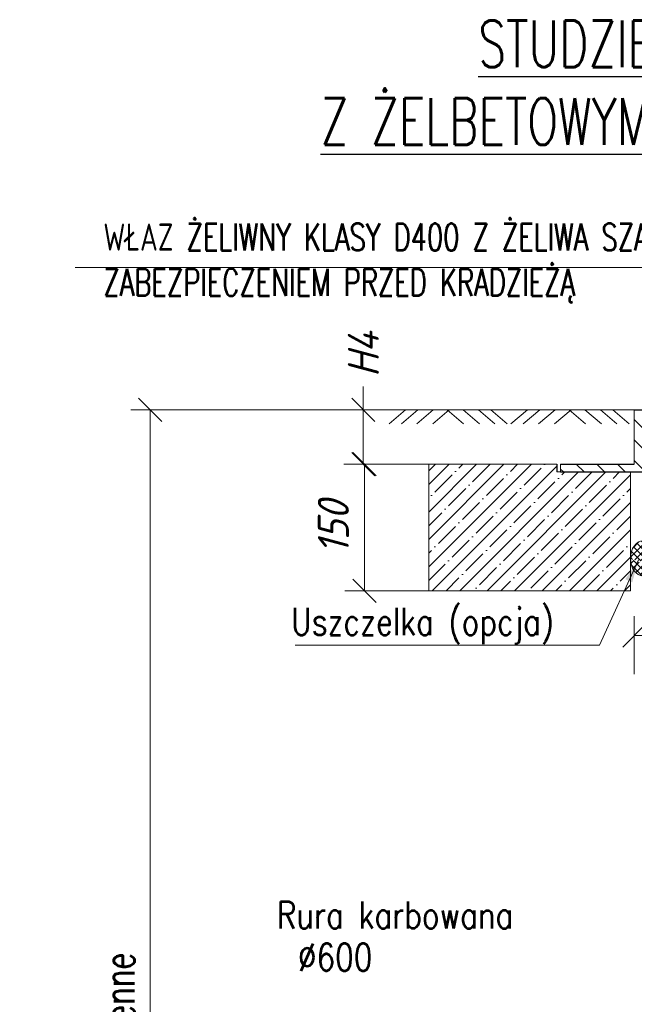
# Model space of a CAD drawing. Header units: millimetres. Extents: x -2676 to 53, y 1826 to 3724.
# Tile 20 of 20: x -1363 to -1283, y 3597 to 3724. Entities that reach past the tile are written whole.
import ezdxf

# ---------------------------------------------------------------- set-up
doc = ezdxf.new("R2010")
doc.units = ezdxf.units.MM
doc.header["$MEASUREMENT"] = 0
doc.linetypes.add('ACAD_ISO04W100', pattern=[30.5, 24, -3, 0.5, -3])
doc.layers.add('ASS', color=7, linetype='Continuous')
doc.layers.add('WYMIAROWA', color=1, linetype='Continuous')
for name, color, linetype, lineweight in [('opis', 7, 'Continuous', 13), ('opisy', 7, 'Continuous', 20), ('wymiary', 7, 'Continuous', 15)]:
    doc.layers.add(name, color=color, linetype=linetype, lineweight=lineweight)
doc.styles.add('GOST', font='ISO', dxfattribs={"oblique": 15})
doc.styles.add('ROMANS', font='romans.shx', dxfattribs={"width": 0.7})
doc.styles.get("Standard").update_dxf_attribs({"font": 'arial.ttf', "width": 0.8})
doc.dimstyles.get("Standard").update_dxf_attribs({"dimtxt": 0.18, "dimasz": 0.18, "dimexe": 0.18, "dimexo": 0.0625, "dimgap": 0.09, "dimtad": 0, "dimtih": 1, "dimtoh": 1, "dimdec": 4, "dimzin": 0, "dimdsep": 46, "dimtxsty": 'Standard', "dimcen": 0.09, "dimadec": 0, "dimazin": 0, "dimtfac": 1, "dimtdec": 4, "dimtofl": 0, "dimtmove": 0, "dimatfit": 3, "dimfxl": 1, "dimtolj": 1, "dimtzin": 0, "dimarcsym": 0})
pattern_1 = [(135, (-332.0509780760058, 501.1921763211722), (-1.325825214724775, -1.325825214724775), [])]

# ---------------------------------------------------------------- blocks, each defined once
blk = doc.blocks.new('_Oblique')
at = {"layer": 'opis', "color": 0, "linetype": 'ACAD_ISO04W100', "lineweight": -2}
blk.add_line((-0.5, -0.5), (0.5, 0.5), dxfattribs=at)
blk = doc.blocks.new('*D39')
at = {"color": 1, "linetype": 'Continuous', "lineweight": -2, "transparency": 16777216}
for p, q in [((41.78502992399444, 227.3239493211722), (14.30301770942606, 227.3239493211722)), ((16.80301770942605, 67.4054363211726), (16.80301770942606, 227.3239493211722)), ((45.30203692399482, 67.4054363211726), (14.30301770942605, 67.4054363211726))]:
    blk.add_line(p, q, dxfattribs=at)
at = {"layer": 'Defpoints', "color": 0, "transparency": 16777216}
for p in [(16.80301770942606, 227.3239493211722), (41.78502992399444, 227.3239493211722), (45.30203692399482, 67.4054363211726)]:
    blk.add_point(p, dxfattribs=at)
at = {"color": 1, "lineweight": -2, "transparency": 16777216, "xscale": 3, "yscale": 3, "zscale": 3}
for p, rotation in [((16.80301770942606, 227.3239493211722), 90), ((16.80301770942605, 67.4054363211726), 270)]:
    blk.add_blockref('_Oblique', p, dxfattribs=dict(at, rotation=rotation))
at = {"color": 1, "transparency": 16777216, "insert": (12.80301770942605, 147.3646928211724), "char_height": 4, "attachment_point": 5, "rotation": 90, "style": 'ROMANS'}
blk.add_mtext('\\A1;H zmienne', dxfattribs=at)
blk = doc.blocks.new('*D40')
at = {"color": 1, "linetype": 'Continuous', "lineweight": -2, "transparency": 16777216}
for p, q in [((44.28502992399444, 227.3239493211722), (44.28502992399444, 230.3239493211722)), ((79.20549692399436, 227.3239493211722), (41.78502992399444, 227.3239493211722)), ((44.28502992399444, 220.3239493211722), (44.28502992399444, 227.3239493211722)), ((52.70549692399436, 220.3239493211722), (41.78502992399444, 220.3239493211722))]:
    blk.add_line(p, q, dxfattribs=at)
at = {"layer": 'Defpoints', "color": 0, "transparency": 16777216}
for p in [(44.28502992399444, 227.3239493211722), (79.20549692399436, 227.3239493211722), (52.70549692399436, 220.3239493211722)]:
    blk.add_point(p, dxfattribs=at)
at = {"color": 1, "lineweight": -2, "transparency": 16777216, "xscale": 3, "yscale": 3, "zscale": 3}
for p, rotation in [((44.28502992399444, 227.3239493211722), 90), ((44.28502992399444, 220.3239493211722), 270)]:
    blk.add_blockref('_Oblique', p, dxfattribs=dict(at, rotation=rotation))
at = {"color": 1, "transparency": 16777216, "insert": (44.28502992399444, 234.473657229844), "char_height": 4, "attachment_point": 5, "rotation": 90, "style": 'GOST'}
blk.add_mtext('\\A1;H4', dxfattribs=at)
blk = doc.blocks.new('*D41')
at = {"color": 1, "linetype": 'Continuous', "lineweight": -2, "transparency": 16777216}
for p, q in [((52.70549692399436, 220.3239493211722), (41.92161522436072, 220.3239493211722)), ((44.42161522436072, 204.023949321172), (44.42161522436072, 220.3239493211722)), ((52.70549692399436, 204.023949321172), (41.92161522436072, 204.023949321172))]:
    blk.add_line(p, q, dxfattribs=at)
at = {"layer": 'Defpoints', "color": 0, "transparency": 16777216}
for p in [(44.42161522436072, 220.3239493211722), (52.70549692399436, 220.3239493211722), (52.70549692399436, 204.023949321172)]:
    blk.add_point(p, dxfattribs=at)
at = {"color": 1, "lineweight": -2, "transparency": 16777216, "xscale": 3, "yscale": 3, "zscale": 3}
for p, rotation in [((44.42161522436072, 220.3239493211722), 90), ((44.42161522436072, 204.023949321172), 270)]:
    blk.add_blockref('_Oblique', p, dxfattribs=dict(at, rotation=rotation))
at = {"color": 1, "transparency": 16777216, "insert": (40.42161522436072, 212.1739493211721), "char_height": 4, "attachment_point": 5, "rotation": 90, "style": 'GOST'}
blk.add_mtext('\\A1;150', dxfattribs=at)
blk = doc.blocks.new('*D48')
at = {"color": 1, "linetype": 'Continuous', "lineweight": -2, "transparency": 16777216}
for p, q in [((79.20663592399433, 193.2829781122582), (79.20663592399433, 200.7569759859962)), ((146.2043579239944, 193.2377373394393), (146.2043579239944, 200.7569759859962)), ((79.20663592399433, 198.2569759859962), (122.8348483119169, 198.2569759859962)), ((146.2043579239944, 198.2569759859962), (130.3148483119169, 198.2569759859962))]:
    blk.add_line(p, q, dxfattribs=at)
at = {"layer": 'Defpoints', "color": 0, "transparency": 16777216}
for p in [(79.20663592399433, 198.2569759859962), (79.20663592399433, 193.2829781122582), (146.2043579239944, 193.2377373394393)]:
    blk.add_point(p, dxfattribs=at)
at = {"color": 1, "lineweight": -2, "transparency": 16777216, "xscale": 3, "yscale": 3, "zscale": 3, "rotation": 180}
blk.add_blockref('_Oblique', (79.20663592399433, 198.2569759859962), dxfattribs=at)
at = {"color": 1, "lineweight": -2, "transparency": 16777216, "xscale": 3, "yscale": 3, "zscale": 3}
blk.add_blockref('_Oblique', (146.2043579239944, 198.2569759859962), dxfattribs=at)
at = {"color": 1, "transparency": 16777216, "insert": (126.5748483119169, 198.2569759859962), "char_height": 3, "attachment_point": 5, "style": 'ROMANS'}
blk.add_mtext('\\A1;%%c660', dxfattribs=at)
blk = doc.blocks.new('A$C69C69436')
at = {"linetype": 'Continuous'}
h = blk.add_hatch(dxfattribs=at)
h.set_pattern_fill('ANSI31', color=1, scale=15, angle=90, style=0)
h.set_pattern_definition(pattern_1)
h.paths.add_polyline_path([(69.70549692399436, 220.3239493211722), (69.70549692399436, 219.3239493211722), (78.70549692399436, 219.3239493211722), (80.30549692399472, 219.3239493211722), (80.30549692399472, 221.3239493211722, -0.4142135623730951), (83.30549692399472, 224.3239493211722), (83.30549692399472, 225.3239493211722), (80.30549692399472, 225.3239493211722), (80.30549692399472, 227.3239493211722), (79.20549692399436, 227.3239493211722), (79.20549692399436, 220.3239493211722)])
h = blk.add_hatch(dxfattribs=at)
h.set_pattern_fill('ANSI31', color=1, scale=15, angle=90, style=0)
h.set_pattern_definition(pattern_1)
h.paths.add_polyline_path([(79.20549693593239, 220.3239491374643), (74.70549693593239, 220.3239491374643), (74.70549693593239, 219.3239491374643), (80.30549693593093, 219.3239491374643), (80.30549693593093, 221.3239491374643, -0.4142135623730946), (83.30549693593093, 224.3239491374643), (83.30549693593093, 225.3239491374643), (80.30549693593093, 225.3239491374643), (80.30549693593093, 227.3239491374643), (79.20549693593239, 227.3239491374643)])
h = blk.add_hatch(dxfattribs=at)
h.set_pattern_fill('ANSI35', color=1, scale=10, style=0)
h.set_pattern_definition([(45, (-332.0509780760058, 512.0916963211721), (-1.767766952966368, 1.767766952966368), []), (45, (-330.283211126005, 512.0916963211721), (-1.767766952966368, 1.767766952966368), [3.125, -0.625, 0, -0.625])])
edge = h.paths.add_edge_path()
edge.add_line((78.70549692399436, 219.3239493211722), (69.22249692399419, 219.3239493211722))
edge.add_line((69.22249692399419, 219.3239493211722), (69.22249692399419, 220.3239493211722))
edge.add_line((69.22249692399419, 220.3239493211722), (52.70549692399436, 220.3239493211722))
edge.add_line((52.70549692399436, 220.3239493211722), (52.70549692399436, 204.023949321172))
edge.add_line((52.70549692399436, 204.023949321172), (78.70549692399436, 204.023949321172))
edge.add_line((78.70549692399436, 204.023949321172), (78.70549692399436, 208.0699138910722))
edge.add_ellipse((80.34596192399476, 208.1920293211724), major_axis=(0, 2.24703830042), ratio=0.7311370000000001, start_angle=86.88472273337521, end_angle=93.11527726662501, ccw=False)
edge.add_ellipse((80.34596192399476, 208.1920293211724), major_axis=(0, 2.24703830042), ratio=0.7311370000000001, start_angle=270.6919725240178, end_angle=446.8847227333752)
edge.add_line((78.70549692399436, 208.3141447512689), (78.70549692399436, 219.3239493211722))
edge = h.paths.add_edge_path()
edge.add_line((172.7054969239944, 220.3239493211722), (156.1884969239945, 220.3239493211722))
edge.add_line((156.1884969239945, 220.3239493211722), (156.1884969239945, 219.3239493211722))
edge.add_line((156.1884969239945, 219.3239493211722), (146.7054969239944, 219.3239493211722))
edge.add_line((146.7054969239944, 219.3239493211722), (146.7054969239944, 208.3141447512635))
edge.add_ellipse((145.0650319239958, 208.1920293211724), major_axis=(0, 2.24703830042), ratio=0.7311370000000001, start_angle=-93.11527726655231, end_angle=-86.88472273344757, ccw=False)
edge.add_ellipse((145.0650319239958, 208.1920293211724), major_axis=(0, 2.24703830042), ratio=0.7311370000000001, start_angle=-182.8565142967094, end_angle=-93.1152772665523)
edge.add_line((146.7054969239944, 208.0699138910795), (146.7054969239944, 204.023949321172))
edge.add_line((146.7054969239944, 204.023949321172), (172.7054969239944, 204.023949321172))
edge.add_line((172.7054969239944, 204.023949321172), (172.7054969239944, 220.3239493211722))
h = blk.add_hatch(dxfattribs=at)
h.set_pattern_fill('NET', color=1, scale=5, angle=45, style=0)
h.set_pattern_definition([(45, (-332.0509780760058, 512.0916963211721), (-0.4419417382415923, 0.4419417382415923), []), (135, (-332.0509780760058, 512.0916963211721), (-0.4419417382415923, -0.4419417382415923), [])])
edge = h.paths.add_edge_path()
edge.add_ellipse((80.34596192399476, 208.1920293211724), major_axis=(0, 2.247038), ratio=0.731137, start_angle=93.11554951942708, end_angle=270.6919078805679, ccw=False)
edge.add_arc((78.86596992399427, 208.2270583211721), 3.122774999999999, 350.692849, 353.51296)
edge.add_ellipse((80.34596192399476, 208.1920293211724), major_axis=(0, 2.247038), ratio=0.731137, start_angle=270.6919078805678, end_angle=446.8844504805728)
edge.add_line((78.70549692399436, 208.3141553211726), (78.70549692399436, 208.0699033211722))
edge.add_arc((78.86596992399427, 208.2270583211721), 3.122774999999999, 337.3896629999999, 338.6889069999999)
edge.add_arc((78.86596992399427, 208.2270583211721), 3.122774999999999, 342.984616, 347.1738839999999)
at = {"color": 1, "linetype": 'Continuous'}
for p, q in [((47.59872092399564, 225.5218473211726), (49.71741892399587, 227.3239493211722)), ((49.188852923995, 225.5218473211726), (51.30755092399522, 227.3239493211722)), ((51.17651592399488, 225.5218473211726), (53.29521492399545, 227.3239493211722)), ((53.23043692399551, 225.5218473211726), (55.34913492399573, 227.3239493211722)), ((57.20576392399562, 225.5218473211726), (55.08706492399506, 227.3239493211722)), ((59.25968392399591, 225.5218473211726), (57.14098492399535, 227.3239493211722)), ((61.24734692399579, 225.5218473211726), (59.12864892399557, 227.3239493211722)), ((62.83747992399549, 225.5218473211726), (60.71878092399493, 227.3239493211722)), ((63.3012679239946, 225.5218473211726), (65.41996692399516, 227.3239493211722)), ((64.89139992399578, 225.5218473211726), (67.01009892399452, 227.3239493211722)), ((66.87906292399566, 225.5218473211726), (68.9977619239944, 227.3239493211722)), ((68.93298392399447, 225.5218473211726), (71.05168292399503, 227.3239493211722)), ((72.90831092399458, 225.5218473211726), (70.78961192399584, 227.3239493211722)), ((74.96223092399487, 225.5218473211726), (72.8435319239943, 227.3239493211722)), ((76.94989492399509, 225.5218473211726), (74.83119592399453, 227.3239493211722)), ((78.54002692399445, 225.5218473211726), (76.4213279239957, 227.3239493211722)), ((69.22249692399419, 220.3239493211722), (52.70549692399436, 220.3239493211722)), ((52.70549692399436, 220.3239493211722), (52.70549692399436, 204.023949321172)), ((78.70549692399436, 219.3239493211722), (69.22249692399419, 219.3239493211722)), ((78.70549692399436, 219.3239493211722), (78.70549692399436, 204.023949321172)), ((78.70549692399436, 204.023949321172), (52.70549692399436, 204.023949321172)), ((78.70549692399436, 204.023949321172), (52.70549692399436, 204.023949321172))]:
    blk.add_line(p, q, dxfattribs=at)
at = {"color": 7, "linetype": 'Continuous'}
for p, q in [((79.20549692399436, 227.3239493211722), (79.20549692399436, 220.3239493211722)), ((69.70549692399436, 220.3239493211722), (69.70549692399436, 219.3239493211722))]:
    blk.add_line(p, q, dxfattribs=at)
blk.add_ellipse((80.34596192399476, 208.1920293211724), major_axis=(0, 2.24703830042), ratio=0.7311370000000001, dxfattribs=at)
at = {"layer": 'ASS', "color": 7, "linetype": 'Continuous'}
blk.add_lwpolyline([(89.89500192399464, 163.009224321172, 0, 0.946328, 0), (87.10460792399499, 162.4862233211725, 0, 0, 0), (70.17418892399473, 159.3129683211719, 0, 0, 0), (31.78903292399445, 159.3129683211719, 0, 0, 0)], format="xyseb", dxfattribs=at)
at = {"layer": 'WYMIAROWA', "color": 7, "linetype": 'Continuous'}
for p, q in [((79.20549692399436, 227.3239493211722), (80.30549692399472, 227.3239493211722)), ((69.70549692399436, 220.3239493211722), (79.20549692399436, 220.3239493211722)), ((69.70549692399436, 219.3239493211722), (101.4913369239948, 219.3239493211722))]:
    blk.add_line(p, q, dxfattribs=at)
at = {"layer": 'WYMIAROWA', "color": 1, "linetype": 'Continuous'}
blk.add_line((69.22249692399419, 220.3239493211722), (69.22249692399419, 219.3239493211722), dxfattribs=at)
at = {"color": 7, "linetype": 'Continuous', "style": 'ROMANS', "width": 0.8}
for s, p in [('Uszczelka (opcja)', (34.99336592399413, 198.3025383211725)), ('Rura karbowana', (33.11385392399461, 160.5015603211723)), ('         %%c600', (17.0719269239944, 155.0662483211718))]:
    blk.add_text(s, height=3.5, dxfattribs=at).set_placement(p)
at = {"color": 7, "insert": (10.77517386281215, 251.3397931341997), "char_height": 3.5, "width": 111.385666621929, "attachment_point": 1, "style": 'ROMANS'}
blk.add_mtext('WŁAZ ŻELIWNY KLASY D400 Z ŻELIWA SZAREGO %%C600, Z ZABEZPIECZENIEM PRZED KRADZIEŻĄ ', dxfattribs=at)
at = {"layer": 'opisy', "lineweight": 30, "insert": (0, 277.4902730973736), "char_height": 6.000000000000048, "width": 219.7697579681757, "attachment_point": 1, "style": 'ROMANS'}
blk.add_mtext('\\pi59.08488;{\\LSTUDZIENKA INSPEKCYJNA ∅600 \\P\\pi38.78488;Z ŻELBETOWYM PIERŚCIENIEM ODCIĄŻAJĄCYM}', dxfattribs=at)
at = {"color": 1, "linetype": 'Continuous'}
for base, p1, p2, text, override, picture, middle in [((44.28502992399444, 227.3239493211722), (52.70549692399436, 220.3239493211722), (79.20549692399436, 227.3239493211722), 'H4', {"dimtxt": 4, "dimasz": 3, "dimexe": 2.5, "dimexo": 0, "dimtih": 0, "dimtoh": 0, "dimdec": 2, "dimzin": 8, "dimtxsty": 'GOST', "dimblk1": 'OBLIQUE', "dimblk2": 'OBLIQUE', "dimsah": 1, "dimclrd": 1, "dimclre": 1, "dimclrt": 1, "dimtfac": 0.6667, "dimtdec": 2, "dimtofl": 1, "dimtvp": 1, "dimtzin": 8}, '*D40', (44.28502992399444, 234.473657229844)), ((16.80301770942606, 227.3239493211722), (45.30203692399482, 67.4054363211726), (41.78502992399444, 227.3239493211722), 'H zmienne', {"dimtxt": 4, "dimasz": 3, "dimexe": 2.5, "dimexo": 0, "dimtih": 0, "dimtoh": 0, "dimdec": 2, "dimzin": 8, "dimtxsty": 'ROMANS', "dimblk1": 'Oblique', "dimblk2": 'Oblique', "dimsah": 1, "dimclrd": 1, "dimclre": 1, "dimclrt": 1, "dimtfac": 0.6667, "dimtdec": 2, "dimtofl": 1, "dimtvp": 1, "dimtzin": 8}, '*D39', (12.80301770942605, 147.3646928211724)), ((44.42161522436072, 220.3239493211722), (52.70549692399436, 204.023949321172), (52.70549692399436, 220.3239493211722), '150', {"dimtxt": 4, "dimasz": 3, "dimexe": 2.5, "dimexo": 0, "dimtih": 0, "dimtoh": 0, "dimdec": 2, "dimzin": 8, "dimtxsty": 'GOST', "dimblk1": 'OBLIQUE', "dimblk2": 'OBLIQUE', "dimsah": 1, "dimclrd": 1, "dimclre": 1, "dimclrt": 1, "dimtfac": 0.6667, "dimtdec": 2, "dimtofl": 1, "dimldrblk": 'Oblique', "dimtvp": 1, "dimtzin": 8}, '*D41', (40.42161522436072, 212.1739493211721))]:
    dim = blk.add_linear_dim(base=base, p1=p1, p2=p2, angle=90, text=text, dimstyle='Standard', override=override, dxfattribs=at)
    dim.commit()
    dim.dimension.update_dxf_attribs({"geometry": picture, "text_midpoint": middle})
dim = blk.add_linear_dim(base=(79.20663592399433, 198.2569759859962), p1=(146.2043579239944, 193.2377373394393), p2=(79.20663592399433, 193.2829781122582), angle=180, text='%%c660', dimstyle='Standard', override={"dimtxt": 3, "dimasz": 3, "dimexe": 2.5, "dimexo": 0, "dimtih": 0, "dimtoh": 0, "dimdec": 2, "dimtxsty": 'ROMANS', "dimblk1": 'OBLIQUE', "dimblk2": 'OBLIQUE', "dimsah": 1, "dimclrd": 1, "dimclre": 1, "dimclrt": 1, "dimtfac": 0.6667, "dimtdec": 2, "dimtofl": 1, "dimtvp": 1}, dxfattribs=at)
dim.commit()
dim.dimension.update_dxf_attribs({"geometry": '*D48', "text_midpoint": (126.5748483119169, 198.2569759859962), "dimtype": 160})
for points, override in [([(97.7093430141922, 227.3239493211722), (120.5331772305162, 245.6653467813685), (7.167925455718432, 245.6653467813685)], {"dimtxt": 3, "dimasz": 3, "dimexe": 2.5, "dimexo": 0, "dimtih": 0, "dimtoh": 0, "dimdec": 2, "dimzin": 8, "dimtxsty": 'GOST', "dimclrd": 1, "dimclre": 1, "dimclrt": 1, "dimtfac": 0.6667, "dimtdec": 2, "dimtofl": 1, "dimtvp": 1, "dimtzin": 8}), ([(79.74033792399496, 208.0276683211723), (74.71758392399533, 197.020126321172), (35.50769892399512, 197.020126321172)], {"dimtxt": 4, "dimasz": 3, "dimexe": 2.5, "dimexo": 0, "dimtih": 0, "dimtoh": 0, "dimdec": 2, "dimzin": 8, "dimtxsty": 'GOST', "dimclrd": 1, "dimclre": 1, "dimclrt": 1, "dimtfac": 0.6667, "dimtdec": 2, "dimtofl": 1, "dimtvp": 1, "dimtzin": 8})]:
    blk.add_leader(points, dimstyle='Standard', override=override, dxfattribs=at)

msp = doc.modelspace()

# ---------------------------------------------------------------- block references
at = {"layer": 'wymiary'}
msp.add_blockref('A$C69C69436', (-1362.692438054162, 3445.962260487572), dxfattribs=at)

doc.saveas('drawing.dxf')
